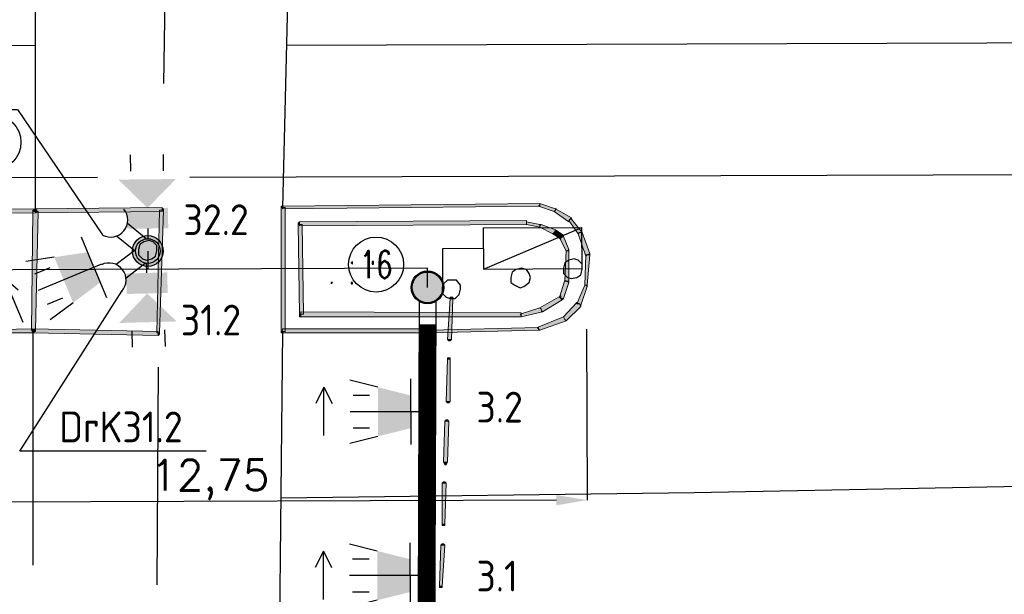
# Model space of a CAD drawing. Header units: millimetres. Extents: x -27 to 2301, y -256 to 766.
# Tile 21 of 97: x 210 to 234, y 68 to 82. Entities that reach past the tile are written whole.
import ezdxf
from ezdxf.enums import TextEntityAlignment as Align

# ---------------------------------------------------------------- set-up
doc = ezdxf.new("R2010")
doc.units = ezdxf.units.MM
doc.linetypes.add('LIJN1-1', pattern=[2, 1, -1])
for name, color, linetype in [('SIV-ONDERGROND-ALG', 251, 'Continuous'), ('SIV-TEKST-035', 2, 'Continuous'), ('SIV-VRI-DETECTIE', 4, 'Continuous'), ('SIV-VRI-KABEL', 3, 'Continuous'), ('SIV-VRI-LUSUITSLIJPER', 7, 'Continuous'), ('SIV-VRI-MAATVOERING', 7, 'Continuous'), ('SIV-VRI-WEGMEUBILAIR', 7, 'Continuous'), ('WEG-XX-TEKST25', 2, 'Continuous')]:
    doc.layers.add(name, color=color, linetype=linetype)
doc.styles.add('ISO', font='ISO.shx')
doc.styles.add('ROMANS', font='romans.shx', dxfattribs={"width": 0.7})
doc.styles.get("Standard").update_dxf_attribs({"font": 'txt.shx'})
doc.dimstyles.get("Standard").update_dxf_attribs({"dimtxt": 0.18, "dimasz": 0.18, "dimexe": 0.18, "dimexo": 0.0625, "dimgap": 0.09, "dimtad": 0, "dimtih": 1, "dimtoh": 1, "dimzin": 0, "dimdsep": 46, "dimtxsty": 'Standard', "dimcen": 0.09, "dimadec": 0, "dimazin": 0, "dimtfac": 1, "dimtofl": 0, "dimtmove": 0, "dimatfit": 3, "dimfxl": 1, "dimtolj": 1, "dimtzin": 0, "dimarcsym": 0})

# ---------------------------------------------------------------- blocks, each defined once
blk = doc.blocks.new('161')
blk.add_circle((0, 0), 750)
at = {"style": 'ROMANS', "width": 0.7}
blk.add_attdef('MASTNR', text='', height=750, dxfattribs=at).set_placement((0, 0), align=Align.MIDDLE)
blk = doc.blocks.new('*U11')
at = {"color": 0}
for points in [[(0.346, 0.2), (17.733, 0.2)], [(0.346, -0.2), (17.733, -0.2)]]:
    blk.add_lwpolyline(points, dxfattribs=at)
at = {"color": 0, "linetype": 'LIJN1-1', "ltscale": 0.9, "const_width": 0.4}
blk.add_lwpolyline([(0.9, 0), (17.179, 0)], dxfattribs=at)
at = {"color": 0}
for centre in [(0, 0), (18.079, 0)]:
    blk.add_circle(centre, 0.4, dxfattribs=at)
blk = doc.blocks.new('MAST')
at = {"layer": 'SIV-VRI-WEGMEUBILAIR'}
blk.add_circle((0, 0), 0.3, dxfattribs=at)
blk = doc.blocks.new('DRKM')
at = {"layer": 'SIV-VRI-WEGMEUBILAIR'}
for p, q in [((0.225, 0.203), (0.823, 0.203)), ((0.225, -0.205), (0.811, -0.205))]:
    blk.add_line(p, q, dxfattribs=at)
blk.add_circle((0, 0), 0.3, dxfattribs=at)
blk.add_arc((1.179, -0.011), 0.416, 101.0729, 258.884, dxfattribs=at)
blk = doc.blocks.new('COMB_OV')
at = {"layer": 'SIV-VRI-WEGMEUBILAIR'}
for p, q in [((0.5, 3.4), (1.5, 3.4)), ((0.5, 1), (0.5, 3.4)), ((0.5, 1), (1.5, 3.4)), ((1.5, 1), (1.5, 3.4)), ((1.5, 1), (0.5, 1)), ((1, 1), (1, 0)), ((1, 0), (0, 0))]:
    blk.add_line(p, q, dxfattribs=at)
blk = doc.blocks.new('VGLNT')
at = {"layer": 'SIV-VRI-WEGMEUBILAIR'}
for p, q in [((1.648, 0.4), (2.048, 0.4)), ((0.248, 0), (0, 0)), ((1.648, -0.4), (2.048, -0.4))]:
    blk.add_line(p, q, dxfattribs=at)
for points in [[(0.248, 0.5), (0.748, 0.5), (0.248, -0.5), (0.748, -0.5)], [(0.748, 0), (1.448, 0.7), (1.448, -0.7)]]:
    blk.add_solid(points, dxfattribs=at)
blk = doc.blocks.new('30LNTSLA')
at = {"layer": 'SIV-VRI-WEGMEUBILAIR'}
for p, q in [((0.2, 0), (0.2, 0.8)), ((1, 0.6), (1.679, 0.769)), ((2.313, 0.58), (2.313, -0.579)), ((1.2, 0.4), (1.6, 0.4)), ((0, 0), (1.675, 0)), ((0.2, 0), (0.2, -0.8)), ((2.313, -0.6), (2.113, -0.202)), ((2.313, -0.6), (2.513, -0.202)), ((1.2, -0.4), (1.6, -0.4)), ((1, -0.6), (1.679, -0.769))]:
    blk.add_line(p, q, dxfattribs=at)
blk.add_solid([(0.2, 0.4), (0.2, -0.4), (1, 0.6), (1, -0.6)], dxfattribs=at)
blk = doc.blocks.new('*D36')
at = {"layer": 'Defpoints', "color": 0}
for p in [(207.379, 74.251), (223.679, 74.31), (207.394, 70.024)]:
    blk.add_point(p, dxfattribs=at)
at = {"layer": 'SIV-VRI-LUSUITSLIJPER', "color": 0, "lineweight": -2}
for p, q in [((207.379, 74.189), (207.394, 70.024)), ((223.679, 74.247), (223.694, 70.082)), ((222.944, 70.08), (208.144, 70.027))]:
    blk.add_line(p, q, dxfattribs=at)
at = {"layer": 'SIV-VRI-LUSUITSLIJPER', "color": 0}
for points in [[(208.143, 70.152), (208.144, 69.902), (207.394, 70.024)], [(222.943, 70.205), (222.944, 69.955), (223.694, 70.082)]]:
    blk.add_solid(points, dxfattribs=at)
at = {"layer": 'SIV-VRI-LUSUITSLIJPER', "color": 0, "insert": (214.501, 70.577), "char_height": 0.75, "attachment_point": 5, "rotation": 0.2048}
blk.add_mtext('\\A1;12,75', dxfattribs=at)

msp = doc.modelspace()

# ---------------------------------------------------------------- hatches: boundary and pattern name
at = {"layer": 'SIV-ONDERGROND-ALG'}
h = msp.add_hatch(color=256, dxfattribs=at)
h.dxf.hatch_style = 2
h.paths.add_polyline_path([(216.265, 77.215), (216.265, 77.183), (222.537, 77.248), (222.537, 77.312), (216.265, 77.248)])
h = msp.add_hatch(color=256, dxfattribs=at)
h.dxf.hatch_style = 2
h.paths.add_polyline_path([(222.537, 77.28), (222.505, 77.248), (222.891, 77.119), (222.923, 77.151), (222.923, 77.183), (222.537, 77.312)])
h = msp.add_hatch(color=256, dxfattribs=at)
h.dxf.hatch_style = 2
h.paths.add_polyline_path([(210.25, 77.119), (210.25, 77.183), (195.326, 77.151), (195.326, 77.055), (210.25, 77.087)])
h = msp.add_hatch(color=256, dxfattribs=at)
h.dxf.hatch_style = 2
h.paths.add_polyline_path([(210.186, 74.224), (210.25, 74.224), (210.315, 77.119), (210.186, 77.119), (210.154, 74.224)])
h = msp.add_hatch(color=256, dxfattribs=at)
h.dxf.hatch_style = 2
h.paths.add_polyline_path([(210.186, 77.119), (210.186, 77.151), (210.25, 77.183), (210.25, 77.119)])
h = msp.add_hatch(color=256, dxfattribs=at)
h.dxf.hatch_style = 2
h.paths.add_polyline_path([(210.25, 77.119), (210.25, 77.087), (213.338, 77.119), (213.338, 77.215), (210.25, 77.183)])
h = msp.add_hatch(color=256, dxfattribs=at)
h.dxf.hatch_style = 2
h.paths.add_polyline_path([(210.25, 77.183), (210.283, 77.151), (210.283, 77.119), (210.25, 77.087), (210.25, 77.119)])
h = msp.add_hatch(color=256, dxfattribs=at)
h.dxf.hatch_style = 2
h.paths.add_polyline_path([(213.338, 77.151), (213.274, 77.151), (213.21, 74.16), (213.274, 74.16), (213.37, 77.151)])
h = msp.add_hatch(color=256, dxfattribs=at)
h.dxf.hatch_style = 2
h.paths.add_polyline_path([(213.338, 77.215), (213.338, 77.183), (213.37, 77.183), (213.37, 77.151), (213.338, 77.151)])
h = msp.add_hatch(color=256, dxfattribs=at)
h.dxf.hatch_style = 2
h.paths.add_polyline_path([(216.233, 77.215), (216.233, 77.248), (216.265, 77.248), (216.265, 77.215)])
h = msp.add_hatch(color=256, dxfattribs=at)
h.dxf.hatch_style = 2
h.paths.add_polyline_path([(216.265, 74.192), (216.33, 74.192), (216.33, 77.215), (216.233, 77.215), (216.233, 74.192)])
h = msp.add_hatch(color=256, dxfattribs=at)
h.dxf.hatch_style = 2
h.paths.add_polyline_path([(222.923, 77.151), (222.891, 77.119), (223.245, 76.862), (223.277, 76.926), (223.309, 76.958), (222.923, 77.183)])
h = msp.add_hatch(color=256, dxfattribs=at)
h.dxf.hatch_style = 2
h.paths.add_polyline_path([(222.923, 77.183), (222.923, 77.215), (222.956, 77.183)])
h = msp.add_hatch(color=256, dxfattribs=at)
h.dxf.hatch_style = 2
h.paths.add_polyline_path([(216.651, 76.797), (216.651, 76.83), (216.683, 76.862), (216.683, 76.797)])
h = msp.add_hatch(color=256, dxfattribs=at)
h.dxf.hatch_style = 2
h.paths.add_polyline_path([(216.716, 74.61), (216.78, 74.61), (216.748, 76.797), (216.651, 76.797), (216.683, 74.61)])
h = msp.add_hatch(color=256, dxfattribs=at)
h.dxf.hatch_style = 2
h.paths.add_polyline_path([(216.683, 76.797), (216.683, 76.765), (222.216, 76.797), (222.216, 76.894), (216.683, 76.862)])
h = msp.add_hatch(color=256, dxfattribs=at)
h.dxf.hatch_style = 2
h.paths.add_polyline_path([(222.216, 76.83), (222.216, 76.797), (222.537, 76.733), (222.537, 76.797), (222.216, 76.862)])
h = msp.add_hatch(color=256, dxfattribs=at)
h.dxf.hatch_style = 2
h.paths.add_polyline_path([(222.537, 76.797), (222.57, 76.797), (222.537, 76.765)])
h = msp.add_hatch(color=256, dxfattribs=at)
h.dxf.hatch_style = 2
h.paths.add_polyline_path([(222.537, 76.765), (222.537, 76.733), (222.859, 76.572), (222.891, 76.604), (222.923, 76.669), (222.57, 76.797)])
h = msp.add_hatch(color=256, dxfattribs=at)
h.dxf.hatch_style = 2
h.paths.add_polyline_path([(223.277, 76.926), (223.245, 76.894), (223.47, 76.572), (223.502, 76.604), (223.567, 76.604), (223.309, 76.926)])
h = msp.add_hatch(color=256, dxfattribs=at)
h.dxf.hatch_style = 2
h.paths.add_polyline_path([(223.309, 76.958), (223.309, 76.926), (223.277, 76.926)])
h = msp.add_hatch(color=256, dxfattribs=at)
h.dxf.hatch_style = 2
h.paths.add_polyline_path([(222.891, 76.604), (222.859, 76.572), (223.052, 76.444), (223.052, 76.476), (223.116, 76.54), (222.923, 76.669)])
h = msp.add_hatch(color=256, dxfattribs=at)
h.dxf.hatch_style = 2
h.paths.add_polyline_path([(223.116, 76.54), (223.116, 76.508), (223.052, 76.476)])
h = msp.add_hatch(color=256, dxfattribs=at)
h.dxf.hatch_style = 2
h.paths.add_polyline_path([(223.502, 76.604), (223.47, 76.572), (223.663, 76.025), (223.695, 76.058), (223.76, 76.09), (223.567, 76.604)])
h = msp.add_hatch(color=256, dxfattribs=at)
h.dxf.hatch_style = 2
h.paths.add_polyline_path([(223.535, 76.604), (223.535, 76.637), (223.567, 76.637), (223.567, 76.604)])
h = msp.add_hatch(color=256, dxfattribs=at)
h.dxf.hatch_style = 2
h.paths.add_polyline_path([(223.052, 76.476), (223.02, 76.476), (223.181, 76.154), (223.213, 76.154), (223.245, 76.186), (223.116, 76.508)])
h = msp.add_hatch(color=256, dxfattribs=at)
h.dxf.hatch_style = 2
h.paths.add_polyline_path([(223.213, 76.154), (223.181, 76.154), (223.149, 75.414), (223.245, 75.414), (223.245, 76.154)])
h = msp.add_hatch(color=256, dxfattribs=at)
h.dxf.hatch_style = 2
h.paths.add_polyline_path([(223.245, 76.186), (223.245, 76.154), (223.213, 76.154)])
h = msp.add_hatch(color=256, dxfattribs=at)
h.dxf.hatch_style = 2
h.paths.add_polyline_path([(223.695, 76.058), (223.663, 76.058), (223.631, 75.318), (223.695, 75.318), (223.76, 76.058)])
h = msp.add_hatch(color=256, dxfattribs=at)
h.dxf.hatch_style = 2
h.paths.add_polyline_path([(223.76, 76.09), (223.76, 76.058), (223.695, 76.058)])
h = msp.add_hatch(color=256, dxfattribs=at)
h.dxf.hatch_style = 2
h.paths.add_polyline_path([(223.181, 75.414), (223.149, 75.446), (223.02, 75.028), (223.052, 74.996), (223.116, 74.996), (223.245, 75.382)])
h = msp.add_hatch(color=256, dxfattribs=at)
h.dxf.hatch_style = 2
h.paths.add_polyline_path([(223.245, 75.414), (223.245, 75.382), (223.181, 75.414)])
h = msp.add_hatch(color=256, dxfattribs=at)
h.dxf.hatch_style = 2
h.paths.add_polyline_path([(223.663, 75.318), (223.631, 75.318), (223.438, 74.867), (223.502, 74.867), (223.535, 74.835), (223.695, 75.286)])
h = msp.add_hatch(color=256, dxfattribs=at)
h.dxf.hatch_style = 2
h.paths.add_polyline_path([(223.695, 75.318), (223.695, 75.286), (223.663, 75.318)])
h = msp.add_hatch(color=256, dxfattribs=at)
h.dxf.hatch_style = 2
h.paths.add_polyline_path([(220.35, 73.999), (220.382, 73.999), (220.415, 74.996), (220.35, 74.996), (220.286, 73.999)])
h = msp.add_hatch(color=256, dxfattribs=at)
h.dxf.hatch_style = 2
h.paths.add_polyline_path([(220.35, 74.996), (220.35, 75.028), (220.415, 75.028), (220.415, 74.996), (220.382, 74.996)])
h = msp.add_hatch(color=256, dxfattribs=at)
h.dxf.hatch_style = 2
h.paths.add_polyline_path([(223.052, 74.996), (223.052, 75.06), (222.537, 74.771), (222.57, 74.739), (222.602, 74.674), (223.084, 74.964)])
h = msp.add_hatch(color=256, dxfattribs=at)
h.dxf.hatch_style = 2
h.paths.add_polyline_path([(223.116, 74.996), (223.084, 74.964), (223.052, 74.996)])
h = msp.add_hatch(color=256, dxfattribs=at)
h.dxf.hatch_style = 2
h.paths.add_polyline_path([(223.502, 74.867), (223.438, 74.9), (223.116, 74.546), (223.149, 74.481), (223.181, 74.449), (223.535, 74.803)])
h = msp.add_hatch(color=256, dxfattribs=at)
h.dxf.hatch_style = 2
h.paths.add_polyline_path([(223.535, 74.835), (223.535, 74.803), (223.502, 74.867)])
h = msp.add_hatch(color=256, dxfattribs=at)
h.dxf.hatch_style = 2
h.paths.add_polyline_path([(222.087, 74.578), (222.087, 74.642), (216.716, 74.674), (216.716, 74.546), (222.087, 74.546)])
h = msp.add_hatch(color=256, dxfattribs=at)
h.dxf.hatch_style = 2
h.paths.add_polyline_path([(222.57, 74.739), (222.537, 74.771), (222.055, 74.61), (222.087, 74.578), (222.087, 74.546), (222.602, 74.674)])
h = msp.add_hatch(color=256, dxfattribs=at)
h.dxf.hatch_style = 2
h.paths.add_polyline_path([(222.57, 74.674), (222.57, 74.707), (222.602, 74.707), (222.602, 74.674)])
h = msp.add_hatch(color=256, dxfattribs=at)
h.dxf.hatch_style = 2
h.paths.add_polyline_path([(216.716, 74.546), (216.683, 74.546), (216.683, 74.61), (216.716, 74.61)])
h = msp.add_hatch(color=256, dxfattribs=at)
h.dxf.hatch_style = 2
h.paths.add_polyline_path([(223.149, 74.481), (223.116, 74.546), (222.473, 74.288), (222.505, 74.256), (222.537, 74.224), (223.181, 74.449)])
h = msp.add_hatch(color=256, dxfattribs=at)
h.dxf.hatch_style = 2
h.paths.add_polyline_path([(208.578, 74.192), (208.578, 74.16), (210.186, 74.16), (210.186, 74.256), (208.578, 74.224)])
h = msp.add_hatch(color=256, dxfattribs=at)
h.dxf.hatch_style = 2
h.paths.add_polyline_path([(210.186, 74.16), (210.154, 74.224), (210.186, 74.224)])
h = msp.add_hatch(color=256, dxfattribs=at)
h.dxf.hatch_style = 2
h.paths.add_polyline_path([(210.186, 74.256), (210.25, 74.224), (210.25, 74.192), (210.186, 74.16), (210.186, 74.224)])
h = msp.add_hatch(color=256, dxfattribs=at)
h.dxf.hatch_style = 2
h.paths.add_polyline_path([(213.242, 74.16), (213.242, 74.192), (210.186, 74.256), (210.186, 74.16), (213.242, 74.095)])
h = msp.add_hatch(color=256, dxfattribs=at)
h.dxf.hatch_style = 2
h.paths.add_polyline_path([(213.274, 74.16), (213.274, 74.128), (213.242, 74.095), (213.242, 74.16)])
h = msp.add_hatch(color=256, dxfattribs=at)
h.dxf.hatch_style = 2
h.paths.add_polyline_path([(216.265, 74.16), (216.233, 74.16), (216.233, 74.192), (216.265, 74.192)])
h = msp.add_hatch(color=256, dxfattribs=at)
h.dxf.hatch_style = 2
h.paths.add_polyline_path([(219.868, 74.192), (219.868, 74.256), (216.265, 74.256), (216.265, 74.16), (219.868, 74.16)])
h = msp.add_hatch(color=256, dxfattribs=at)
h.dxf.hatch_style = 2
h.paths.add_polyline_path([(222.505, 74.256), (222.505, 74.288), (219.868, 74.224), (219.868, 74.16), (222.505, 74.224)])
h = msp.add_hatch(color=256, dxfattribs=at)
h.dxf.hatch_style = 2
h.paths.add_polyline_path([(222.537, 74.224), (222.505, 74.224), (222.505, 74.256)])
h = msp.add_hatch(color=256, dxfattribs=at)
h.dxf.hatch_style = 2
h.paths.add_polyline_path([(220.382, 73.999), (220.35, 73.967), (220.318, 73.967), (220.286, 73.999), (220.35, 73.999)])
h = msp.add_hatch(color=256, dxfattribs=at)
h.dxf.hatch_style = 2
h.paths.add_polyline_path([(220.286, 72.487), (220.35, 72.487), (220.35, 73.517), (220.286, 73.517), (220.254, 72.487)])
h = msp.add_hatch(color=256, dxfattribs=at)
h.dxf.hatch_style = 2
h.paths.add_polyline_path([(220.286, 73.517), (220.286, 73.549), (220.35, 73.549), (220.35, 73.517), (220.318, 73.517)])
h = msp.add_hatch(color=256, dxfattribs=at)
h.dxf.hatch_style = 2
h.paths.add_polyline_path([(220.35, 72.487), (220.318, 72.455), (220.286, 72.455), (220.254, 72.487), (220.286, 72.487)])
h = msp.add_hatch(color=256, dxfattribs=at)
h.dxf.hatch_style = 2
h.paths.add_polyline_path([(220.222, 71.008), (220.286, 71.008), (220.318, 72.005), (220.222, 72.005), (220.189, 71.008)])
h = msp.add_hatch(color=256, dxfattribs=at)
h.dxf.hatch_style = 2
h.paths.add_polyline_path([(220.222, 72.005), (220.254, 72.037), (220.286, 72.037), (220.318, 72.005), (220.286, 72.005)])
h = msp.add_hatch(color=256, dxfattribs=at)
h.dxf.hatch_style = 2
h.paths.add_polyline_path([(220.286, 71.008), (220.254, 70.943), (220.222, 70.943), (220.189, 71.008), (220.222, 71.008)])
h = msp.add_hatch(color=256, dxfattribs=at)
h.dxf.hatch_style = 2
h.paths.add_polyline_path([(220.157, 70.493), (220.189, 70.525), (220.222, 70.525), (220.254, 70.493), (220.222, 70.493)])
h = msp.add_hatch(color=256, dxfattribs=at)
h.dxf.hatch_style = 2
h.paths.add_polyline_path([(220.189, 69.496), (220.222, 69.496), (220.254, 70.493), (220.157, 70.493), (220.157, 69.496)])
h = msp.add_hatch(color=256, dxfattribs=at)
h.dxf.hatch_style = 2
h.paths.add_polyline_path([(220.222, 69.496), (220.222, 69.464), (220.157, 69.464), (220.157, 69.496), (220.189, 69.496)])
h = msp.add_hatch(color=256, dxfattribs=at)
h.dxf.hatch_style = 2
h.paths.add_polyline_path([(220.125, 67.984), (220.157, 67.984), (220.222, 68.981), (220.125, 68.981), (220.093, 67.984)])
h = msp.add_hatch(color=256, dxfattribs=at)
h.dxf.hatch_style = 2
h.paths.add_polyline_path([(220.125, 68.981), (220.157, 69.013), (220.189, 69.013), (220.222, 68.981), (220.157, 68.981)])
h = msp.add_hatch(color=256, dxfattribs=at)
h.dxf.hatch_style = 2
h.paths.add_polyline_path([(220.157, 67.984), (220.157, 67.952), (220.093, 67.952), (220.093, 67.984), (220.125, 67.984)])
at = {"layer": 'SIV-VRI-MAATVOERING'}
h = msp.add_hatch(color=256, dxfattribs=at)
edge = h.paths.add_edge_path()
edge.add_arc((212.986, 76.152), 0.375, 0, 360)
h = msp.add_hatch(color=256, dxfattribs=at)
edge = h.paths.add_edge_path()
edge.add_arc((219.802, 75.266), 0.375, 0, 360)

# ---------------------------------------------------------------- linework, layer by layer
at = {"layer": 'SIV-ONDERGROND-ALG', "lineweight": 25}
for points in [[(216.523, 87.54), (216.265, 77.215)], [(210.25, 77.119), (210.25, 87.058)], [(213.435, 84.388), (213.37, 80.239)], [(128.84, 80.914), (133.955, 80.914), (210.25, 81.172)], [(216.362, 81.172), (255.378, 81.3)], [(214.014, 77.955), (255.41, 78.084)], [(133.955, 77.698), (211.762, 77.955)], [(213.21, 76.154), (213.21, 76.283), (213.113, 76.379), (213.017, 76.411), (212.888, 76.379), (212.791, 76.315), (212.759, 76.186), (212.759, 76.058), (212.856, 75.961), (212.952, 75.929), (213.081, 75.961), (213.177, 76.025), (213.21, 76.154)], [(217.97, 75.897), (217.97, 75.897), (217.938, 75.865), (217.97, 75.832), (217.97, 75.832), (217.97, 75.897)], [(218.485, 75.897), (218.452, 75.897), (218.452, 75.832), (218.485, 75.832), (218.485, 75.865), (218.485, 75.897)], [(223.567, 75.704), (223.567, 75.832), (223.47, 75.929), (223.374, 75.961), (223.245, 75.929), (223.149, 75.865), (223.116, 75.736), (223.116, 75.607), (223.213, 75.511), (223.309, 75.479), (223.438, 75.511), (223.535, 75.575), (223.567, 75.704)], [(222.312, 75.511), (222.28, 75.607), (222.216, 75.704), (222.087, 75.736), (221.958, 75.704), (221.862, 75.639), (221.83, 75.511), (221.83, 75.382), (221.926, 75.318), (222.055, 75.253), (222.151, 75.286), (222.28, 75.382), (222.312, 75.511)], [(222.312, 75.511), (222.28, 75.607), (222.216, 75.704), (222.087, 75.736), (221.958, 75.704), (221.862, 75.639), (221.83, 75.511), (221.83, 75.382), (221.926, 75.318), (222.055, 75.253), (222.151, 75.286), (222.28, 75.382), (222.312, 75.511)], [(217.455, 75.382), (217.455, 75.382), (217.455, 75.382), (217.455, 75.35), (217.455, 75.35), (217.487, 75.382), (217.455, 75.382)], [(217.97, 75.382), (217.97, 75.382), (217.938, 75.382), (217.938, 75.35), (217.97, 75.35), (217.97, 75.382)], [(220.608, 75.221), (220.608, 75.318), (220.511, 75.446), (220.415, 75.446), (220.286, 75.446), (220.189, 75.35), (220.157, 75.253), (220.157, 75.125), (220.254, 75.028), (220.35, 74.996), (220.479, 74.996), (220.575, 75.093), (220.608, 75.221)], [(210.186, 74.224), (210.186, 68.499)], [(216.265, 74.192), (216.104, 58.463)], [(213.242, 73.324), (213.21, 68.016)], [(216.233, 70.139), (226.301, 70.268), (236.368, 70.461)]]:
    msp.add_lwpolyline(points, dxfattribs=at)
at = {"layer": 'SIV-ONDERGROND-ALG', "lineweight": 5}
for points in [[(216.265, 77.215), (216.265, 77.183), (222.537, 77.248), (222.537, 77.312), (216.265, 77.248), (216.265, 77.215)], [(222.537, 77.28), (222.505, 77.248), (222.891, 77.119), (222.923, 77.151), (222.923, 77.183), (222.537, 77.312), (222.537, 77.28)], [(222.537, 77.312), (222.537, 77.312)], [(210.25, 77.119), (210.25, 77.183), (195.326, 77.151), (195.326, 77.055), (210.25, 77.087), (210.25, 77.119)], [(210.186, 74.224), (210.25, 74.224), (210.315, 77.119), (210.186, 77.119), (210.154, 74.224), (210.186, 74.224)], [(210.186, 77.119), (210.186, 77.151), (210.25, 77.183)], [(210.25, 77.119), (210.25, 77.087), (213.338, 77.119), (213.338, 77.215), (210.25, 77.183), (210.25, 77.119)], [(210.25, 77.183), (210.283, 77.151), (210.283, 77.119), (210.25, 77.087)], [(213.338, 77.151), (213.274, 77.151), (213.21, 74.16), (213.274, 74.16), (213.37, 77.151), (213.338, 77.151)], [(213.338, 77.215), (213.338, 77.183), (213.37, 77.183), (213.37, 77.151)], [(216.233, 77.215), (216.233, 77.248), (216.265, 77.248)], [(216.265, 74.192), (216.33, 74.192), (216.33, 77.215), (216.233, 77.215), (216.233, 74.192), (216.265, 74.192)], [(222.923, 77.151), (222.891, 77.119), (223.245, 76.862), (223.277, 76.926), (223.309, 76.958), (222.923, 77.183), (222.923, 77.151)], [(216.651, 76.797), (216.651, 76.83), (216.683, 76.862), (216.683, 76.862)], [(216.716, 74.61), (216.78, 74.61), (216.748, 76.797), (216.651, 76.797), (216.683, 74.61), (216.716, 74.61)], [(216.683, 76.797), (216.683, 76.765), (222.216, 76.797), (222.216, 76.894), (216.683, 76.862), (216.683, 76.797)], [(222.216, 76.894), (222.216, 76.862)], [(222.216, 76.83), (222.216, 76.797), (222.537, 76.733), (222.537, 76.797), (222.216, 76.862), (222.216, 76.83)], [(222.537, 76.797), (222.57, 76.797)], [(222.537, 76.765), (222.537, 76.733), (222.859, 76.572), (222.891, 76.604), (222.923, 76.669), (222.57, 76.797), (222.537, 76.765)], [(223.277, 76.926), (223.245, 76.894), (223.47, 76.572), (223.502, 76.604), (223.567, 76.604), (223.309, 76.926), (223.277, 76.926)], [(223.309, 76.958), (223.309, 76.926)], [(222.891, 76.604), (222.859, 76.572), (223.052, 76.444), (223.052, 76.476), (223.116, 76.54), (222.923, 76.669), (222.891, 76.604)], [(222.923, 76.669), (222.923, 76.669)], [(223.116, 76.54), (223.116, 76.508)], [(223.502, 76.604), (223.47, 76.572), (223.663, 76.025), (223.695, 76.058), (223.76, 76.09), (223.567, 76.604), (223.502, 76.604)], [(223.052, 76.476), (223.02, 76.476), (223.181, 76.154), (223.213, 76.154), (223.245, 76.186), (223.116, 76.508), (223.052, 76.476)], [(223.213, 76.154), (223.181, 76.154), (223.149, 75.414), (223.245, 75.414), (223.245, 76.154), (223.213, 76.154)], [(223.245, 76.186), (223.245, 76.154)], [(223.695, 76.058), (223.663, 76.058), (223.631, 75.318), (223.695, 75.318), (223.76, 76.058), (223.695, 76.058)], [(223.76, 76.09), (223.76, 76.058)], [(223.181, 75.414), (223.149, 75.446), (223.02, 75.028), (223.052, 74.996), (223.116, 74.996), (223.245, 75.382), (223.181, 75.414)], [(223.245, 75.414), (223.245, 75.382)], [(223.663, 75.318), (223.631, 75.318), (223.438, 74.867), (223.502, 74.867), (223.535, 74.835), (223.695, 75.286), (223.663, 75.318)], [(223.695, 75.318), (223.695, 75.286)], [(220.35, 73.999), (220.382, 73.999), (220.415, 74.996), (220.35, 74.996), (220.286, 73.999), (220.35, 73.999)], [(220.35, 74.996), (220.35, 75.028), (220.415, 75.028), (220.415, 74.996)], [(223.052, 74.996), (223.052, 75.06), (222.537, 74.771), (222.57, 74.739), (222.602, 74.674), (223.084, 74.964), (223.052, 74.996)], [(223.116, 74.996), (223.084, 74.964)], [(223.502, 74.867), (223.438, 74.9), (223.116, 74.546), (223.149, 74.481), (223.181, 74.449), (223.535, 74.803), (223.502, 74.867)], [(222.087, 74.578), (222.087, 74.642), (216.716, 74.674), (216.716, 74.546), (222.087, 74.546), (222.087, 74.578)], [(222.57, 74.739), (222.537, 74.771), (222.055, 74.61), (222.087, 74.578), (222.087, 74.546), (222.602, 74.674), (222.57, 74.739)], [(223.535, 74.835), (223.535, 74.803)], [(216.716, 74.546), (216.683, 74.546), (216.683, 74.61)], [(222.087, 74.546), (222.087, 74.546)], [(223.149, 74.481), (223.116, 74.546), (222.473, 74.288), (222.505, 74.256), (222.537, 74.224), (223.181, 74.449), (223.149, 74.481)], [(223.181, 74.449), (223.181, 74.449)], [(208.578, 74.192), (208.578, 74.16), (210.186, 74.16), (210.186, 74.256), (208.578, 74.224), (208.578, 74.192)], [(210.186, 74.16), (210.186, 74.16), (210.154, 74.224)], [(210.186, 74.256), (210.25, 74.224), (210.25, 74.192), (210.186, 74.16)], [(213.242, 74.16), (213.242, 74.192), (210.186, 74.256), (210.186, 74.16), (213.242, 74.095), (213.242, 74.16)], [(213.274, 74.16), (213.274, 74.128), (213.242, 74.095)], [(216.265, 74.16), (216.233, 74.16), (216.233, 74.16), (216.233, 74.192)], [(219.868, 74.192), (219.868, 74.256), (216.265, 74.256), (216.265, 74.16), (219.868, 74.16), (219.868, 74.192)], [(222.505, 74.256), (222.505, 74.288), (219.868, 74.224), (219.868, 74.16), (222.505, 74.224), (222.505, 74.256)], [(222.537, 74.224), (222.505, 74.224)], [(220.382, 73.999), (220.35, 73.967), (220.318, 73.967), (220.286, 73.999)], [(220.286, 72.487), (220.35, 72.487), (220.35, 73.517), (220.286, 73.517), (220.254, 72.487), (220.286, 72.487)], [(220.286, 73.517), (220.286, 73.549), (220.35, 73.549), (220.35, 73.517)], [(220.35, 72.487), (220.318, 72.455), (220.286, 72.455), (220.254, 72.487)], [(220.222, 71.008), (220.286, 71.008), (220.318, 72.005), (220.222, 72.005), (220.189, 71.008), (220.222, 71.008)], [(220.222, 72.005), (220.254, 72.037), (220.286, 72.037), (220.318, 72.005)], [(220.286, 71.008), (220.254, 70.943), (220.222, 70.943), (220.189, 71.008)], [(220.157, 70.493), (220.189, 70.525), (220.222, 70.525), (220.254, 70.493)], [(220.189, 69.496), (220.222, 69.496), (220.254, 70.493), (220.157, 70.493), (220.157, 69.496), (220.189, 69.496)], [(220.222, 69.496), (220.222, 69.464), (220.157, 69.464), (220.157, 69.496)], [(220.125, 67.984), (220.157, 67.984), (220.222, 68.981), (220.125, 68.981), (220.093, 67.984), (220.125, 67.984)], [(220.125, 68.981), (220.157, 69.013), (220.189, 69.013), (220.222, 68.981)], [(220.157, 67.984), (220.157, 67.952), (220.093, 67.952), (220.093, 67.984)]]:
    msp.add_lwpolyline(points, dxfattribs=at)
at = {"layer": 'SIV-VRI-KABEL'}
for points in [[(212.986, 76.152), (212.987, 75.709)], [(219.802, 75.266), (219.802, 75.736), (197.567, 75.648)]]:
    msp.add_lwpolyline(points, dxfattribs=at)
at = {"layer": 'SIV-VRI-MAATVOERING'}
for centre in [(212.986, 76.152), (219.802, 75.266)]:
    msp.add_circle(centre, 0.375, dxfattribs=at)
at = {"layer": 'WEG-XX-TEKST25'}
for points in [[(204.906, 79.6), (209.809, 79.6), (211.884, 76.544)], [(214.408, 71.278), (209.865, 71.278), (212.353, 75.17)]]:
    msp.add_lwpolyline(points, dxfattribs=at)

# ---------------------------------------------------------------- block references
at = {"layer": 'SIV-TEKST-035', "xscale": 0.0008934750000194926, "yscale": 0.0008934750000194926, "zscale": 0.0008934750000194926}
for p, values in [((209.224, 78.802), {'MASTNR': '17'}), ((218.548, 75.823), {'MASTNR': '16'})]:
    msp.add_blockref('161', p, dxfattribs=at).add_auto_attribs(values)
at = {"layer": 'SIV-VRI-DETECTIE'}
msp.add_blockref('MAST', (212.986, 76.152), dxfattribs=at)
at = {"layer": 'SIV-VRI-WEGMEUBILAIR'}
for name, p, rotation in [('VGLNT', (212.986, 76.452), 90.59680945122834), ('DRKM', (212.986, 76.152), 140.6044117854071), ('30LNTSLA', (211.859, 75.832), 202.6198649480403), ('DRKM', (212.986, 76.152), 217.3755728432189), ('VGLNT', (212.952, 75.865), 271.5244797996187), ('*U11', (219.802, 75.266), 269.7953730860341), ('30LNTSLA', (219.591, 72.234), 180), ('30LNTSLA', (219.577, 68.241), 180)]:
    msp.add_blockref(name, p, dxfattribs=dict(at, rotation=rotation))
at = {"layer": 'SIV-VRI-WEGMEUBILAIR', "xscale": -1, "rotation": 270.343084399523}
msp.add_blockref('COMB_OV', (220.169, 75.208), dxfattribs=at)

# ---------------------------------------------------------------- texts
at = {"layer": 'WEG-XX-TEKST25', "color": 2, "linetype": 'Continuous', "style": 'ISO'}
for s, p in [('32.2', (213.853, 76.54)), ('31.2', (213.789, 74.095)), ('3.2', (220.993, 71.973)), ('DrK31.2', (210.829, 71.49)), ('3.1', (220.993, 67.855))]:
    msp.add_text(s, height=0.75, rotation=360, dxfattribs=at).set_placement(p)

# ---------------------------------------------------------------- dimensions: what is measured, and where the dimension line sits
at = {"layer": 'SIV-VRI-LUSUITSLIJPER'}
dim = msp.add_linear_dim(base=(207.394, 70.024), p1=(223.679, 74.31), p2=(207.379, 74.251), angle=180.2048, text='12,75', dimstyle='Standard', override={"dimtxt": 0.75, "dimasz": 0.75, "dimexe": 0, "dimtad": 1, "dimtih": 0, "dimtoh": 0, "dimcen": 1}, dxfattribs=at)
dim.commit()
dim.dimension.update_dxf_attribs({"geometry": '*D36', "text_midpoint": (214.503, 70.049), "dimtype": 161})

doc.saveas('drawing.dxf')
